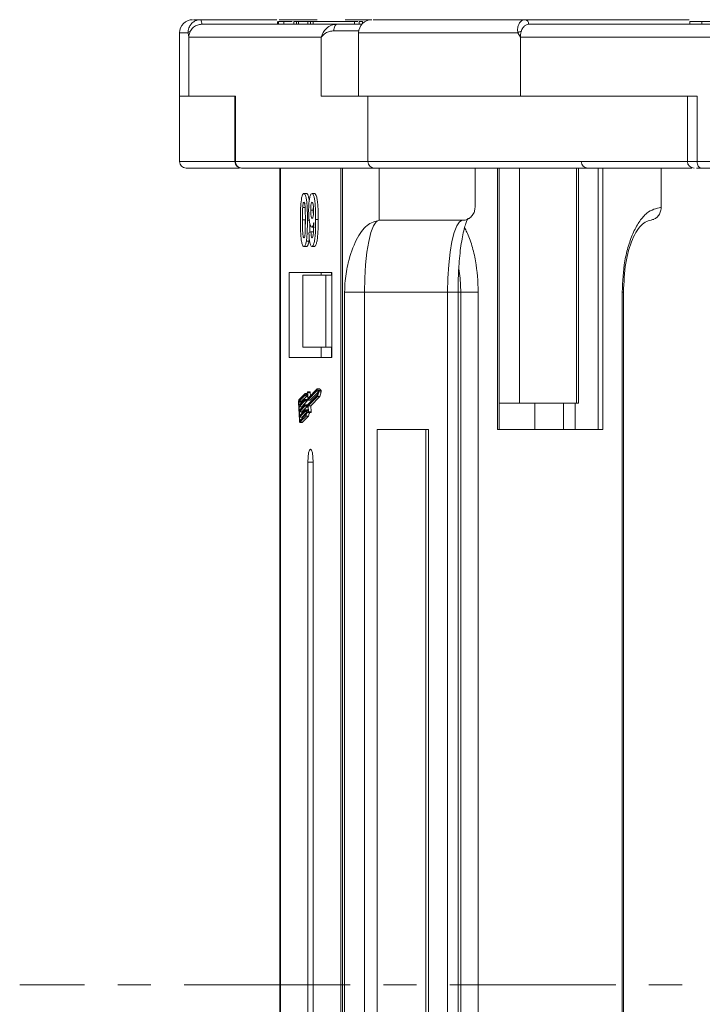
# Model space of a CAD drawing. Header units: millimetres. Extents: x 207 to 1682, y 260 to 1293.
# Tile 5 of 84: x 668 to 721, y 566 to 641. Entities that reach past the tile are written whole.
import ezdxf

# ---------------------------------------------------------------- set-up
doc = ezdxf.new("R2010")
doc.units = ezdxf.units.MM
doc.linetypes.add('CENTERX2', pattern=[20.32, 12.7, -2.54, 2.54, -2.54])

msp = doc.modelspace()

# ---------------------------------------------------------------- linework, layer by layer
at = {"color": 7, "linetype": 'Continuous', "lineweight": 15}
for p, q in [((682.183, 641.166), (682.186, 641.166)), ((682.186, 641.166), (688.014, 641.166)), ((688.2, 641.166), (691.099, 641.166)), ((693.241, 641.166), (695.25, 641.166)), ((707.003, 641.166), (719.549, 641.166)), ((692.622, 640.816), (682.256, 640.816)), ((688.074, 641.016), (688.074, 640.816)), ((688.136, 640.816), (688.136, 641.016)), ((688.543, 640.816), (688.543, 641.016)), ((689.311, 641.016), (689.311, 640.816)), ((689.311, 641.016), (689.508, 641.016)), ((689.508, 641.016), (689.508, 640.816)), ((689.508, 641.016), (689.678, 641.016)), ((689.678, 641.016), (689.678, 640.816)), ((689.678, 641.016), (690.373, 641.016)), ((690.373, 641.016), (690.373, 640.816)), ((690.373, 641.016), (690.583, 641.016)), ((690.583, 641.016), (690.583, 640.816)), ((690.583, 641.016), (690.779, 641.016)), ((690.779, 640.816), (690.779, 641.016)), ((690.779, 641.016), (693.947, 641.016)), ((694.282, 640.316), (692.372, 640.316)), ((693.947, 641.016), (693.947, 640.816)), ((694.199, 641.016), (693.947, 641.016)), ((694.304, 640.816), (694.304, 641.016)), ((694.304, 641.016), (694.564, 641.016)), ((694.564, 641.016), (694.564, 640.873)), ((746.611, 640.816), (707.273, 640.816)), ((707.274, 640.816), (707.274, 640.816)), ((719.612, 641.016), (719.612, 640.816)), ((720.532, 640.816), (720.532, 641.016)), ((680.569, 640.166), (680.569, 635.316)), ((681.23, 640.166), (680.569, 640.166)), ((681.277, 639.816), (681.23, 640.166)), ((681.277, 635.316), (681.277, 639.816)), ((681.277, 639.816), (691.414, 639.816)), ((691.414, 639.816), (691.414, 635.316)), ((694.27, 640.166), (694.27, 635.316)), ((706.461, 640.166), (694.27, 640.166)), ((706.643, 639.816), (706.461, 640.166)), ((706.643, 635.316), (706.643, 639.816)), ((706.643, 639.816), (745.112, 639.816)), ((680.569, 635.316), (680.569, 630.316)), ((681.277, 635.316), (680.569, 635.316)), ((684.841, 635.316), (681.277, 635.316)), ((684.799, 635.316), (684.799, 630.316)), ((684.841, 630.316), (684.841, 635.316)), ((691.414, 635.316), (694.978, 635.316)), ((706.643, 635.316), (694.978, 635.316)), ((694.978, 635.316), (694.978, 630.316)), ((720.168, 635.316), (706.643, 635.316)), ((719.429, 635.316), (719.429, 630.316)), ((720.168, 630.316), (720.168, 635.316)), ((684.799, 630.316), (680.569, 630.316)), ((684.841, 630.316), (684.799, 630.316)), ((694.978, 630.316), (684.841, 630.316)), ((685.33, 629.816), (695.468, 629.816)), ((688.237, 629.816), (688.237, 567.316)), ((688.279, 567.316), (688.279, 629.816)), ((692.896, 629.816), (692.896, 567.316)), ((693.025, 567.316), (693.025, 629.816)), ((719.429, 630.316), (694.978, 630.316)), ((695.468, 629.816), (695.839, 629.816)), ((695.839, 625.816), (695.839, 629.816)), ((703.181, 626.816), (703.181, 629.816)), ((704.904, 629.816), (704.904, 609.816)), ((705.015, 609.816), (705.015, 629.816)), ((706.573, 611.816), (706.573, 629.816)), ((710.93, 629.816), (710.93, 611.816)), ((711.098, 611.816), (711.098, 629.816)), ((712.593, 609.816), (712.593, 629.816)), ((712.955, 609.816), (712.955, 629.816)), ((717.415, 626.816), (717.415, 629.816)), ((720.168, 630.316), (719.429, 630.316)), ((758.638, 630.316), (720.168, 630.316)), ((720.483, 629.816), (758.953, 629.816)), ((690.083, 627.867), (690.278, 627.867)), ((690.702, 627.867), (690.897, 627.867)), ((689.99, 626.808), (690.186, 626.808)), ((690.602, 626.602), (690.798, 626.602)), ((689.973, 625.843), (690.168, 625.843)), ((690.546, 625.835), (690.35, 625.835)), ((690.686, 625.303), (690.882, 625.303)), ((691.175, 625.869), (690.979, 625.869)), ((702.202, 625.816), (695.839, 625.816)), ((690.465, 624.86), (690.623, 624.944)), ((690.623, 624.944), (690.818, 624.944)), ((690.083, 623.816), (690.278, 623.816)), ((690.269, 624.222), (690.465, 624.222)), ((690.69, 623.816), (690.886, 623.816)), ((692.224, 621.816), (688.952, 621.816)), ((688.952, 621.816), (688.952, 615.316)), ((690.012, 621.616), (690.012, 616.116)), ((691.751, 621.616), (690.012, 621.616)), ((691.399, 621.816), (691.399, 621.616)), ((691.751, 616.116), (691.751, 621.616)), ((691.751, 621.616), (692.224, 621.616)), ((692.181, 621.616), (692.181, 621.816)), ((692.224, 615.316), (692.224, 621.816)), ((693.194, 620.316), (693.194, 567.316)), ((694.715, 620.316), (693.194, 620.316)), ((701.077, 620.316), (694.715, 620.316)), ((694.715, 567.316), (694.715, 620.316)), ((701.077, 620.316), (701.077, 567.316)), ((701.077, 620.316), (701.873, 620.316)), ((701.873, 567.316), (701.873, 620.316)), ((702.079, 620.316), (701.873, 620.316)), ((702.079, 620.316), (703.426, 620.316)), ((702.079, 620.316), (702.079, 567.316)), ((703.426, 567.316), (703.426, 620.316)), ((714.433, 620.316), (714.433, 567.316)), ((714.545, 620.316), (714.433, 620.316)), ((714.545, 567.316), (714.545, 620.316)), ((691.751, 616.116), (690.012, 616.116)), ((691.399, 616.116), (691.399, 615.316)), ((692.224, 616.116), (691.751, 616.116)), ((692.181, 616.116), (692.181, 615.316)), ((688.952, 615.316), (692.224, 615.316)), ((690.171, 612.569), (689.705, 612.087)), ((690.168, 612.446), (689.71, 611.972)), ((690.315, 612.569), (690.171, 612.569)), ((690.37, 612.084), (690.351, 612.528)), ((690.555, 612.686), (690.359, 612.686)), ((690.389, 612.223), (690.371, 612.639)), ((690.371, 612.639), (690.566, 612.639)), ((691.085, 612.793), (690.377, 612.062)), ((690.392, 611.717), (691.1, 612.448)), ((691.085, 612.913), (690.396, 612.201)), ((690.577, 612.388), (690.566, 612.639)), ((690.573, 612.062), (691.166, 612.674)), ((691.208, 612.795), (691.085, 612.913)), ((691.281, 612.913), (691.085, 612.913)), ((691.175, 612.706), (691.085, 612.793)), ((691.1, 612.448), (691.175, 612.706)), ((691.11, 612.338), (691.212, 612.689)), ((691.403, 612.795), (691.208, 612.795)), ((691.212, 612.689), (691.408, 612.689)), ((691.403, 612.795), (691.281, 612.913)), ((691.305, 612.338), (691.408, 612.689)), ((689.677, 611.878), (689.737, 610.499)), ((689.7, 611.903), (689.71, 611.673)), ((689.896, 611.903), (689.7, 611.903)), ((689.71, 611.673), (690.136, 612.113)), ((689.71, 611.972), (689.906, 611.972)), ((690.141, 611.998), (689.715, 611.558)), ((689.728, 611.271), (690.154, 611.711)), ((689.898, 611.866), (689.896, 611.903)), ((689.906, 611.972), (690.297, 612.376)), ((689.911, 611.558), (690.337, 611.998)), ((690.333, 612.113), (690.138, 612.113)), ((690.337, 611.998), (690.141, 611.998)), ((690.143, 612.09), (690.146, 612.033)), ((690.339, 612.09), (690.143, 612.09)), ((690.342, 612.033), (690.146, 612.033)), ((690.351, 611.711), (690.155, 611.711)), ((690.161, 611.688), (690.163, 611.631)), ((690.357, 611.688), (690.161, 611.688)), ((690.243, 612.376), (690.357, 612.376)), ((690.342, 612.033), (690.339, 612.09)), ((690.359, 611.631), (690.357, 611.688)), ((690.376, 612.061), (690.572, 612.061)), ((690.573, 612.062), (690.377, 612.062)), ((690.407, 611.238), (690.387, 611.682)), ((690.418, 612.223), (690.389, 612.223)), ((690.415, 611.62), (691.11, 612.338)), ((690.61, 611.62), (691.305, 612.338)), ((691.305, 612.338), (691.11, 612.338)), ((705.015, 611.816), (706.573, 611.816)), ((710.93, 611.816), (706.573, 611.816)), ((707.74, 609.816), (707.74, 611.816)), ((709.956, 609.816), (709.956, 611.816)), ((710.844, 611.816), (710.844, 609.816)), ((710.93, 611.816), (711.098, 611.816)), ((689.715, 611.558), (689.728, 611.271)), ((689.911, 611.558), (689.715, 611.558)), ((690.159, 611.596), (689.733, 611.156)), ((689.733, 611.156), (689.745, 610.868)), ((689.929, 611.156), (689.733, 611.156)), ((689.745, 610.868), (690.171, 611.308)), ((690.176, 611.194), (689.75, 610.754)), ((689.774, 610.478), (690.233, 610.952)), ((689.915, 611.464), (689.911, 611.558)), ((689.929, 611.156), (690.354, 611.596)), ((689.933, 611.062), (689.929, 611.156)), ((689.946, 610.754), (690.266, 611.084)), ((690.354, 611.596), (690.159, 611.596)), ((690.359, 611.631), (690.163, 611.631)), ((690.368, 611.309), (690.172, 611.309)), ((690.311, 611.194), (690.176, 611.194)), ((690.178, 611.286), (690.181, 611.228)), ((690.178, 611.286), (690.374, 611.286)), ((690.337, 611.228), (690.181, 611.228)), ((690.376, 611.248), (690.374, 611.286)), ((690.406, 611.248), (690.377, 611.248)), ((690.434, 611.176), (690.415, 611.62)), ((690.61, 611.62), (690.415, 611.62)), ((690.422, 611.105), (690.618, 611.105)), ((690.63, 611.176), (690.434, 611.176)), ((690.63, 611.176), (690.61, 611.62)), ((689.75, 610.754), (689.76, 610.524)), ((689.946, 610.754), (689.75, 610.754)), ((689.76, 610.524), (689.818, 610.524)), ((689.772, 610.36), (689.968, 610.36)), ((689.779, 610.364), (690.245, 610.845)), ((689.975, 610.364), (689.779, 610.364)), ((689.95, 610.66), (689.946, 610.754)), ((689.975, 610.364), (690.441, 610.845)), ((690.441, 610.845), (690.245, 610.845)), ((695.693, 609.816), (695.693, 567.316)), ((699.609, 609.816), (695.693, 609.816)), ((699.404, 567.316), (699.404, 609.816)), ((699.609, 567.316), (699.609, 609.816)), ((704.904, 609.816), (712.955, 609.816)), ((690.383, 607.316), (690.383, 567.316)), ((690.383, 607.316), (690.792, 607.316)), ((690.792, 567.316), (690.792, 607.316)), ((688.237, 567.316), (688.237, 504.816)), ((688.279, 504.816), (688.279, 567.316)), ((690.383, 567.316), (690.383, 527.316)), ((690.792, 527.316), (690.792, 567.316)), ((692.896, 567.316), (692.896, 504.816)), ((693.025, 504.816), (693.025, 567.316)), ((693.194, 567.316), (693.194, 514.316)), ((694.715, 514.316), (694.715, 567.316)), ((695.693, 567.316), (695.693, 524.816)), ((699.404, 524.816), (699.404, 567.316)), ((699.609, 524.816), (699.609, 567.316)), ((701.077, 567.316), (701.077, 514.316)), ((701.873, 514.316), (701.873, 567.316)), ((702.079, 567.316), (702.079, 514.316)), ((703.426, 514.316), (703.426, 567.316)), ((714.433, 567.316), (714.433, 514.316)), ((714.545, 514.316), (714.545, 567.316))]:
    msp.add_line(p, q, dxfattribs=at)
at = {"color": 1, "linetype": 'CENTERX2', "lineweight": 13}
msp.add_line((1506.419, 567.316), (668.336, 567.316), dxfattribs=at)
at = {"color": 7, "linetype": 'Continuous', "lineweight": 15, "flags": 128}
for points in [[(692.372, 640.316), (692.376, 640.413), (692.391, 640.507), (692.414, 640.593), (692.445, 640.669), (692.483, 640.731), (692.526, 640.778), (692.573, 640.806), (692.622, 640.816)], [(720.168, 630.316), (720.174, 630.218), (720.192, 630.124), (720.221, 630.038), (720.26, 629.962), (720.308, 629.9), (720.362, 629.854), (720.422, 629.825), (720.483, 629.816)], [(694.715, 620.316), (694.736, 621.389), (694.8, 622.42), (694.904, 623.371), (695.044, 624.205), (695.214, 624.889), (695.409, 625.397), (695.62, 625.71), (695.839, 625.816)], [(702.202, 625.816), (701.982, 625.71), (701.771, 625.397), (701.577, 624.889), (701.407, 624.205), (701.267, 623.371), (701.163, 622.42), (701.099, 621.389), (701.077, 620.316)], [(701.942, 622.102), (702.03, 621.389), (702.079, 620.316)], [(690.351, 612.528), (690.33, 612.472), (690.308, 612.429), (690.285, 612.398), (690.262, 612.381), (690.238, 612.377), (690.214, 612.386), (690.191, 612.41), (690.168, 612.446)], [(690.352, 612.674), (690.332, 612.609), (690.31, 612.558), (690.288, 612.521), (690.264, 612.5), (690.24, 612.494), (690.216, 612.504), (690.193, 612.529), (690.171, 612.569)], [(690.352, 612.674), (690.354, 612.681), (690.357, 612.685), (690.36, 612.685), (690.363, 612.682), (690.366, 612.675), (690.368, 612.665), (690.37, 612.653), (690.371, 612.639)], [(690.566, 612.639), (690.565, 612.653), (690.564, 612.665), (690.561, 612.675), (690.559, 612.682), (690.556, 612.685), (690.555, 612.686)], [(690.136, 612.113), (690.137, 612.113), (690.139, 612.113), (690.14, 612.111), (690.141, 612.109), (690.142, 612.105), (690.142, 612.101), (690.143, 612.096), (690.143, 612.09)], [(690.154, 611.711), (690.155, 611.711), (690.156, 611.711), (690.157, 611.709), (690.158, 611.707), (690.159, 611.703), (690.16, 611.699), (690.16, 611.694), (690.161, 611.688)], [(690.339, 612.09), (690.339, 612.096), (690.338, 612.101), (690.337, 612.105), (690.337, 612.109), (690.336, 612.111), (690.334, 612.113), (690.333, 612.113)], [(690.357, 611.688), (690.356, 611.694), (690.356, 611.699), (690.355, 611.703), (690.354, 611.707), (690.353, 611.709), (690.352, 611.711), (690.351, 611.711)], [(690.377, 612.062), (690.376, 612.061), (690.375, 612.061), (690.374, 612.063), (690.373, 612.066), (690.372, 612.069), (690.371, 612.074), (690.37, 612.079), (690.37, 612.084)], [(690.396, 612.201), (690.394, 612.2), (690.393, 612.201), (690.392, 612.202), (690.391, 612.205), (690.39, 612.208), (690.389, 612.213), (690.389, 612.218), (690.389, 612.223)], [(690.572, 612.061), (690.572, 612.061), (690.573, 612.062)], [(690.171, 611.308), (690.172, 611.309), (690.173, 611.309), (690.175, 611.307), (690.176, 611.304), (690.176, 611.301), (690.177, 611.296), (690.178, 611.291), (690.178, 611.286)], [(690.233, 610.952), (690.251, 611.03), (690.27, 611.097), (690.291, 611.153), (690.313, 611.197), (690.336, 611.227), (690.359, 611.244), (690.383, 611.248), (690.407, 611.238)], [(690.419, 611.106), (690.396, 611.126), (690.372, 611.13), (690.348, 611.119), (690.325, 611.092), (690.303, 611.051), (690.282, 610.995), (690.262, 610.926), (690.245, 610.845)], [(690.374, 611.286), (690.374, 611.291), (690.373, 611.296), (690.372, 611.301), (690.371, 611.304), (690.37, 611.307), (690.369, 611.309), (690.368, 611.309)], [(690.434, 611.176), (690.434, 611.161), (690.434, 611.146), (690.432, 611.133), (690.43, 611.121), (690.428, 611.113), (690.425, 611.107), (690.422, 611.105), (690.419, 611.106)], [(689.779, 610.364), (689.772, 610.36), (689.765, 610.363), (689.758, 610.372), (689.752, 610.388), (689.747, 610.41), (689.742, 610.436), (689.739, 610.467), (689.737, 610.499)], [(689.76, 610.524), (689.761, 610.513), (689.762, 610.503), (689.763, 610.494), (689.765, 610.487), (689.767, 610.481), (689.77, 610.478), (689.772, 610.477), (689.774, 610.478)], [(689.968, 610.36), (689.968, 610.36), (689.975, 610.364)], [(690.792, 607.316), (690.777, 607.698), (690.732, 608.023), (690.666, 608.239), (690.588, 608.316), (690.51, 608.239), (690.443, 608.023), (690.399, 607.698), (690.383, 607.316)]]:
    msp.add_lwpolyline(points, dxfattribs=at)
at = {"color": 7, "linetype": 'Continuous', "lineweight": 15}
for centre, radius, start, end in [((681.569, 640.166), 1, 90, 180), ((681.773, 640.898), 0.49, 350.30794, 33.11983), ((681.776, 640.899), 0.489, 350.12368, 32.99115), ((695.27, 640.166), 1, 90, 180), ((706.956, 640.85), 0.319, 353.85758, 81.90171), ((706.958, 640.85), 0.318, 353.72407, 81.90217), ((681.458, 640.035), 0.263, 104.10922, 150.22549), ((707.045, 639.291), 1.051, 108.09336, 123.69112), ((681.069, 630.316), 0.5, 180, 270), ((685.299, 630.316), 0.5, 180, 270), ((685.336, 630.31), 0.495, 179.39469, 269.38162), ((695.473, 630.31), 0.495, 179.39469, 269.38162), ((711.798, 630.316), 0.5, 180, 270), ((719.929, 630.316), 0.5, 180, 270), ((691.043, 612.735), 0.175, 344.87557, 20.07226), ((691.239, 612.735), 0.175, 344.87557, 20.07226), ((690.09, 611.93), 0.416, 157.74345, 187.08697), ((689.838, 611.92), 0.139, 157.74345, 187.08697), ((690.034, 611.92), 0.139, 157.74345, 187.08697), ((690.077, 612.024), 0.0693, 337.74345, 7.08697), ((690.273, 612.024), 0.0693, 337.74345, 7.08697), ((690.456, 611.691), 0.0693, 157.74345, 187.08697), ((690.094, 611.622), 0.0693, 337.74345, 7.08697), ((690.112, 611.22), 0.0693, 337.74345, 7.08697), ((690.29, 611.622), 0.0693, 337.74345, 7.08697), ((691.032, 610.788), 0.594, 147.7575, 174.50236), ((690.542, 611.154), 0.0905, 327.20504, 13.96635)]:
    msp.add_arc(centre, radius, start, end, dxfattribs=at)
for points, knots in [([(681.23, 640.166), (681.229, 640.222), (681.228, 640.345), (681.275, 640.531), (681.361, 640.713), (681.502, 640.896), (681.694, 641.042), (681.933, 641.145), (682.094, 641.158), (682.183, 641.166)], [0, 0, 0, 0, 0.111798, 0.24433, 0.368648, 0.500401, 0.687223, 0.827968, 1, 1, 1, 1]), ([(682.186, 641.166), (681.946, 641.166), (681.643, 641.166), (681.645, 641.166), (681.646, 641.166)], [0, 0, 0, 0, 0.792422, 1, 1, 1, 1]), ([(707.003, 641.166), (706.022, 641.166), (704.03, 641.166), (701.448, 641.166), (699.38, 641.166), (697.821, 641.166), (696.681, 641.166), (695.879, 641.166), (695.314, 641.166), (695.399, 641.166), (695.44, 641.166)], [0, 0, 0, 0, 0.138158, 0.28054, 0.426853, 0.541183, 0.655495, 0.772221, 0.888929, 1, 1, 1, 1]), ([(706.461, 640.166), (706.45, 640.222), (706.425, 640.345), (706.437, 640.531), (706.48, 640.713), (706.564, 640.896), (706.685, 641.042), (706.839, 641.145), (706.944, 641.158), (707.001, 641.166)], [0, 0, 0, 0, 0.111798, 0.24433, 0.368648, 0.500401, 0.687223, 0.827968, 1, 1, 1, 1]), ([(682.256, 640.816), (682.146, 640.805), (681.925, 640.782), (681.633, 640.61), (681.469, 640.425), (681.404, 640.309), (681.394, 640.29)], [0, 0, 0, 0, 0.313357, 0.626713, 0.94007, 1, 1, 1, 1]), ([(688.543, 641.016), (688.506, 641.016), (688.432, 641.016), (688.347, 641.016), (688.276, 641.016), (688.221, 641.016), (688.172, 641.016), (688.148, 641.016), (688.136, 641.016)], [0, 0, 0, 0, 0.185429, 0.37219, 0.527708, 0.683877, 0.841678, 1, 1, 1, 1]), ([(689.174, 641.016), (689.158, 641.016), (688.933, 641.016), (688.719, 641.016), (688.562, 641.016), (688.543, 641.016)], [0, 0, 0, 0, 0.063101, 0.888046, 1, 1, 1, 1]), ([(691.414, 639.816), (691.448, 639.938), (691.517, 640.183), (691.788, 640.513), (692.164, 640.763), (692.475, 640.799), (692.622, 640.816)], [0, 0, 0, 0, 0.251131, 0.501805, 0.765641, 1, 1, 1, 1]), ([(692.372, 640.316), (692.26, 640.306), (692.015, 640.284), (691.632, 640.112), (691.499, 639.932), (691.414, 639.816)], [0, 0, 0, 0, 0.2270634, 0.5015869, 1, 1, 1, 1]), ([(694.523, 640.816), (694.478, 640.816), (694.35, 640.816), (694.059, 640.816), (693.804, 640.816), (693.679, 640.816)], [0, 0, 0, 0, 0.216039, 0.615055, 1, 1, 1, 1]), ([(707.273, 640.816), (707.202, 640.805), (707.06, 640.782), (706.872, 640.61), (706.766, 640.425), (706.725, 640.309), (706.718, 640.29)], [0, 0, 0, 0, 0.313357, 0.626713, 0.94007, 1, 1, 1, 1]), ([(720.532, 641.016), (720.431, 641.016), (720.125, 641.016), (719.759, 641.016), (719.578, 641.016), (719.62, 641.016), (719.624, 641.016)], [0, 0, 0, 0, 0.192682, 0.583369, 0.961801, 1, 1, 1, 1]), ([(721.474, 641.016), (721.41, 641.016), (721.282, 641.016), (721.109, 641.016), (720.95, 641.016), (720.806, 641.016), (720.666, 641.016), (720.577, 641.016), (720.532, 641.016)], [0, 0, 0, 0, 0.185429, 0.37219, 0.527708, 0.683877, 0.841678, 1, 1, 1, 1]), ([(681.071, 629.816), (681.07, 629.816), (681.014, 629.816), (681.214, 629.816), (681.698, 629.816), (682.583, 629.816), (683.707, 629.816), (684.696, 629.816), (685.155, 629.816)], [0, 0, 0, 0, 0.003008, 0.204359, 0.409961, 0.615596, 0.821199, 1, 1, 1, 1]), ([(695.468, 629.816), (695.788, 629.816), (696.439, 629.816), (698.05, 629.816), (699.988, 629.816), (702.148, 629.816), (704.402, 629.816), (706.915, 629.816), (709.669, 629.816), (712.613, 629.816), (715.703, 629.816), (718.1, 629.816), (719.472, 629.816), (719.758, 629.816)], [0, 0, 0, 0, 0.108929, 0.221235, 0.336705, 0.426964, 0.517238, 0.609417, 0.701612, 0.793791, 0.885986, 0.976245, 1, 1, 1, 1]), ([(720.108, 629.816), (720.126, 629.816), (720.2, 629.816), (720.36, 629.816), (720.483, 629.816)], [0, 0, 0, 0, 0.232864, 1, 1, 1, 1]), ([(689.896, 627.461), (689.905, 627.511), (689.924, 627.613), (689.958, 627.728), (689.997, 627.811), (690.031, 627.849), (690.06, 627.864), (690.075, 627.866), (690.083, 627.867)], [0, 0, 0, 0, 0.193776, 0.3936, 0.587864, 0.788908, 0.894169, 1, 1, 1, 1]), ([(690.083, 627.867), (690.11, 627.857), (690.166, 627.836), (690.238, 627.638), (690.293, 627.344), (690.345, 626.744), (690.348, 626.221), (690.35, 625.835)], [0, 0, 0, 0, 0.147566, 0.296688, 0.431278, 0.580404, 1, 1, 1, 1]), ([(690.485, 627.306), (690.481, 627.348), (690.464, 627.513), (690.41, 627.718), (690.341, 627.852), (690.296, 627.863), (690.278, 627.867)], [0, 0, 0, 0, 0.115417, 0.456119, 0.788826, 1, 1, 1, 1]), ([(690.444, 626.562), (690.446, 626.697), (690.449, 626.967), (690.483, 627.347), (690.541, 627.643), (690.616, 627.837), (690.673, 627.857), (690.702, 627.867)], [0, 0, 0, 0, 0.197927, 0.397728, 0.597413, 0.790584, 1, 1, 1, 1]), ([(690.702, 627.867), (690.729, 627.856), (690.785, 627.835), (690.859, 627.633), (690.918, 627.327), (690.967, 626.793), (690.978, 626.283), (690.979, 625.928), (690.979, 625.869)], [0, 0, 0, 0, 0.148288, 0.297745, 0.443713, 0.607791, 0.934708, 1, 1, 1, 1]), ([(691.175, 625.869), (691.174, 626.002), (691.173, 626.404), (691.154, 626.957), (691.095, 627.452), (691.025, 627.737), (690.954, 627.857), (690.911, 627.864), (690.897, 627.867)], [0, 0, 0, 0, 0.14727, 0.444077, 0.606206, 0.76876, 0.926459, 1, 1, 1, 1]), ([(689.815, 625.843), (689.816, 625.976), (689.817, 626.28), (689.831, 626.809), (689.86, 627.231), (689.893, 627.438), (689.896, 627.461)], [0, 0, 0, 0, 0.236731, 0.537555, 0.949668, 1, 1, 1, 1]), ([(689.973, 625.843), (689.973, 625.91), (689.973, 626.043), (689.974, 626.223), (689.976, 626.385), (689.979, 626.526), (689.983, 626.668), (689.988, 626.761), (689.99, 626.808)], [0, 0, 0, 0, 0.2059417, 0.4119594, 0.558149, 0.7045024, 0.8518015, 1, 1, 1, 1]), ([(689.99, 626.808), (689.995, 626.877), (690.003, 626.989), (690.025, 627.115), (690.05, 627.181), (690.07, 627.198), (690.081, 627.2), (690.083, 627.2)], [0, 0, 0, 0, 0.334804, 0.542561, 0.750382, 0.970721, 1, 1, 1, 1]), ([(690.083, 627.2), (690.094, 627.195), (690.115, 627.185), (690.142, 627.108), (690.165, 626.961), (690.185, 626.686), (690.192, 626.294), (690.192, 625.994), (690.193, 625.843)], [0, 0, 0, 0, 0.104614, 0.188814, 0.273512, 0.444127, 0.719481, 1, 1, 1, 1]), ([(690.602, 626.602), (690.603, 626.688), (690.604, 626.827), (690.619, 627.006), (690.641, 627.113), (690.671, 627.187), (690.693, 627.195), (690.705, 627.2)], [0, 0, 0, 0, 0.29132, 0.465539, 0.641632, 0.798664, 1, 1, 1, 1]), ([(690.705, 627.2), (690.719, 627.193), (690.747, 627.179), (690.782, 627.062), (690.809, 626.904), (690.82, 626.721), (690.821, 626.601), (690.822, 626.545)], [0, 0, 0, 0, 0.207955, 0.420406, 0.62732, 0.827707, 1, 1, 1, 1]), ([(690.798, 626.602), (690.797, 626.69), (690.797, 626.791), (690.806, 626.88), (690.807, 626.891)], [0, 0, 0, 0, 0.87692, 1, 1, 1, 1]), ([(703.181, 626.816), (703.17, 626.703), (703.148, 626.478), (702.98, 626.179), (702.731, 625.953), (702.456, 625.833), (702.274, 625.82), (702.202, 625.816)], [0, 0, 0, 0, 0.214694, 0.429388, 0.644082, 0.858775, 1, 1, 1, 1]), ([(717.415, 626.816), (717.04, 626.729), (716.463, 626.595), (715.769, 625.785), (715.291, 624.946), (714.906, 623.904), (714.534, 622.391), (714.473, 621.133), (714.433, 620.316)], [0, 0, 0, 0, 0.239457, 0.368361, 0.5, 0.631639, 0.760543, 1, 1, 1, 1]), ([(716.86, 625.897), (716.937, 625.938), (717.105, 626.027), (717.292, 626.277), (717.4, 626.556), (717.41, 626.742), (717.415, 626.816)], [0, 0, 0, 0, 0.241782, 0.527063, 0.812344, 1, 1, 1, 1]), ([(690.686, 625.303), (690.658, 625.315), (690.603, 625.34), (690.531, 625.556), (690.476, 625.862), (690.448, 626.216), (690.446, 626.458), (690.444, 626.562)], [0, 0, 0, 0, 0.2101886, 0.4217733, 0.6236035, 0.8370344, 1, 1, 1, 1]), ([(690.713, 625.969), (690.699, 625.975), (690.673, 625.986), (690.64, 626.08), (690.617, 626.211), (690.604, 626.392), (690.602, 626.523), (690.602, 626.602)], [0, 0, 0, 0, 0.213937, 0.398075, 0.583091, 0.751666, 1, 1, 1, 1]), ([(690.822, 626.545), (690.821, 626.465), (690.819, 626.332), (690.802, 626.164), (690.777, 626.054), (690.747, 625.98), (690.724, 625.973), (690.713, 625.969)], [0, 0, 0, 0, 0.2673945, 0.4472142, 0.6271221, 0.8130653, 1, 1, 1, 1]), ([(690.81, 626.266), (690.808, 626.3), (690.798, 626.406), (690.798, 626.523), (690.798, 626.602)], [0, 0, 0, 0, 0.3208036, 1, 1, 1, 1]), ([(701.873, 620.316), (701.879, 620.795), (701.887, 621.461), (701.942, 622.39), (702.002, 623.116), (702.096, 623.888), (702.208, 624.574), (702.335, 625.148), (702.462, 625.578), (702.58, 625.87), (702.624, 625.942), (702.645, 625.976)], [0, 0, 0, 0, 0.180982, 0.251413, 0.365614, 0.478586, 0.59359, 0.705818, 0.812533, 0.911168, 1, 1, 1, 1]), ([(689.896, 624.227), (689.887, 624.281), (689.871, 624.39), (689.849, 624.627), (689.831, 624.935), (689.821, 625.272), (689.816, 625.576), (689.815, 625.754), (689.815, 625.843)], [0, 0, 0, 0, 0.118441, 0.239346, 0.459593, 0.684925, 0.84224, 1, 1, 1, 1]), ([(690.083, 624.482), (690.069, 624.49), (690.046, 624.504), (690.02, 624.592), (689.999, 624.744), (689.98, 625.019), (689.974, 625.409), (689.973, 625.698), (689.973, 625.843)], [0, 0, 0, 0, 0.12537, 0.20229, 0.279179, 0.464758, 0.730582, 1, 1, 1, 1]), ([(690.18, 624.982), (690.176, 625.123), (690.168, 625.409), (690.168, 625.697), (690.168, 625.843)], [0, 0, 0, 0, 0.494954, 1, 1, 1, 1]), ([(690.193, 625.843), (690.193, 625.776), (690.192, 625.643), (690.191, 625.462), (690.189, 625.3), (690.186, 625.158), (690.183, 625.015), (690.178, 624.922), (690.175, 624.875)], [0, 0, 0, 0, 0.20527, 0.410616, 0.55715, 0.703844, 0.851471, 1, 1, 1, 1]), ([(690.35, 625.835), (690.35, 625.701), (690.349, 625.398), (690.334, 624.879), (690.306, 624.459), (690.274, 624.252), (690.269, 624.222)], [0, 0, 0, 0, 0.237281, 0.538591, 0.932677, 1, 1, 1, 1]), ([(690.526, 624.892), (690.527, 624.897), (690.534, 625.016), (690.54, 625.236), (690.543, 625.449), (690.544, 625.542)], [0, 0, 0, 0, 0.023771, 0.570495, 1, 1, 1, 1]), ([(690.834, 625.638), (690.825, 625.589), (690.805, 625.49), (690.775, 625.401), (690.749, 625.35), (690.729, 625.322), (690.708, 625.306), (690.693, 625.304), (690.686, 625.303)], [0, 0, 0, 0, 0.2434912, 0.4962659, 0.6182099, 0.7417038, 0.8701584, 1, 1, 1, 1]), ([(690.979, 625.869), (690.979, 625.736), (690.977, 625.335), (690.958, 624.779), (690.901, 624.27), (690.831, 623.968), (690.755, 623.83), (690.707, 623.819), (690.69, 623.816)], [0, 0, 0, 0, 0.142337, 0.429127, 0.589943, 0.751205, 0.909895, 1, 1, 1, 1]), ([(690.71, 624.482), (690.721, 624.488), (690.743, 624.499), (690.774, 624.598), (690.803, 624.768), (690.825, 625.129), (690.83, 625.431), (690.834, 625.638)], [0, 0, 0, 0, 0.112015, 0.224355, 0.367768, 0.565827, 1, 1, 1, 1]), ([(690.886, 623.816), (690.913, 623.825), (690.969, 623.845), (691.044, 624.033), (691.106, 624.332), (691.158, 624.851), (691.173, 625.389), (691.175, 625.771), (691.175, 625.869)], [0, 0, 0, 0, 0.14324, 0.28761, 0.430449, 0.591135, 0.89544, 1, 1, 1, 1]), ([(695.839, 625.816), (695.524, 625.739), (694.895, 625.586), (694.057, 624.397), (693.505, 622.846), (693.232, 621.402), (693.204, 620.61), (693.194, 620.316)], [0, 0, 0, 0, 0.2490962, 0.4982428, 0.745205, 0.90541, 1, 1, 1, 1]), ([(703.426, 620.316), (703.387, 621.135), (703.326, 622.395), (702.95, 623.897), (702.656, 624.754), (702.431, 625.133), (702.368, 625.238)], [0, 0, 0, 0, 0.43468, 0.668676, 0.907637, 1, 1, 1, 1]), ([(714.535, 620.316), (714.566, 621.08), (714.629, 622.596), (715.183, 624.448), (715.962, 625.696), (716.566, 625.827), (716.866, 625.892)], [0, 0, 0, 0, 0.255966, 0.507525, 0.755303, 1, 1, 1, 1]), ([(690.175, 624.875), (690.17, 624.806), (690.163, 624.694), (690.141, 624.569), (690.116, 624.503), (690.096, 624.485), (690.084, 624.483), (690.083, 624.482)], [0, 0, 0, 0, 0.333678, 0.540413, 0.747264, 0.961209, 1, 1, 1, 1]), ([(690.69, 623.816), (690.662, 623.827), (690.612, 623.847), (690.548, 624.029), (690.498, 624.309), (690.475, 624.606), (690.467, 624.806), (690.465, 624.86)], [0, 0, 0, 0, 0.242788, 0.438865, 0.634801, 0.900936, 1, 1, 1, 1]), ([(690.623, 624.944), (690.625, 624.864), (690.63, 624.741), (690.648, 624.597), (690.669, 624.519), (690.691, 624.486), (690.705, 624.483), (690.71, 624.482)], [0, 0, 0, 0, 0.344714, 0.529059, 0.714209, 0.892196, 1, 1, 1, 1]), ([(690.083, 623.816), (690.069, 623.818), (690.041, 623.822), (690.001, 623.866), (689.962, 623.944), (689.932, 624.043), (689.911, 624.141), (689.901, 624.198), (689.896, 624.227)], [0, 0, 0, 0, 0.192635, 0.388697, 0.582015, 0.783044, 0.890959, 1, 1, 1, 1]), ([(690.269, 624.222), (690.26, 624.172), (690.242, 624.07), (690.207, 623.954), (690.168, 623.871), (690.134, 623.833), (690.105, 623.818), (690.09, 623.816), (690.083, 623.816)], [0, 0, 0, 0, 0.193769, 0.393564, 0.587886, 0.789131, 0.894283, 1, 1, 1, 1]), ([(690.278, 623.816), (690.292, 623.818), (690.32, 623.823), (690.36, 623.865), (690.399, 623.943), (690.429, 624.04), (690.45, 624.138), (690.46, 624.194), (690.465, 624.222)], [0, 0, 0, 0, 0.193594, 0.390501, 0.584817, 0.78683, 0.892868, 1, 1, 1, 1]), ([(690.465, 624.222), (690.473, 624.275), (690.484, 624.345), (690.492, 624.424), (690.493, 624.443)], [0, 0, 0, 0, 0.767193, 1, 1, 1, 1])]:
    msp.add_open_spline(points, degree=3, knots=knots, dxfattribs=at)
for points in [[(681.394, 640.29), (681.36, 640.215), (681.292, 640.064), (681.282, 639.898), (681.277, 639.816)], [(692.622, 640.816), (692.79, 640.816), (693.127, 640.816), (693.495, 640.816), (693.679, 640.816)], [(706.718, 640.29), (706.696, 640.215), (706.652, 640.064), (706.646, 639.898), (706.643, 639.816)]]:
    msp.add_open_spline(points, degree=3, dxfattribs=at)

doc.saveas('drawing.dxf')
